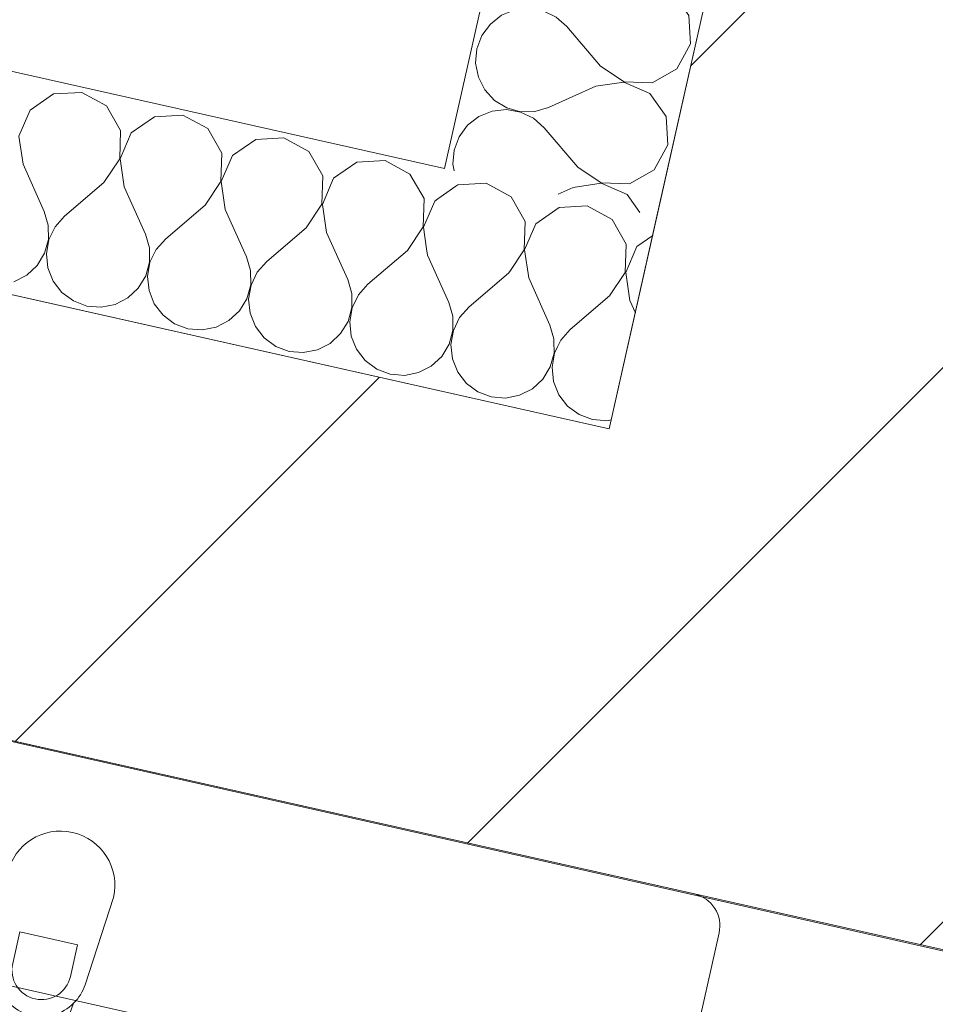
# Model space of a CAD drawing. Header units: millimetres. Extents: x -7213913 to -6937159, y 6128912 to 6404062.
# Tile 166 of 208: x -7191814 to -7191394, y 6174434 to 6174886. Entities that reach past the tile are written whole.
import ezdxf
from ezdxf.enums import TextEntityAlignment as Align

# ---------------------------------------------------------------- set-up
doc = ezdxf.new("R2010")
doc.units = ezdxf.units.MM
doc.header["$MEASUREMENT"] = 0
for name, color, linetype, lineweight in [('0_Ном._пера__1', 7, 'Continuous', 0), ('S - квартира_помещение.АР_Ном._пера__101', 252, 'Continuous', 0), ('S - квартира_помещение.АР_Ном._пера__2', 8, 'Continuous', 15), ('АР-Мебель_Сантехника.АР_Ном._пера__101', 252, 'Continuous', 0), ('АР-Стены_Перегородки_межквартирные_200.АР_Ном._пера__1', 7, 'Continuous', 15), ('АР-Чертеж-Размеры.АР_Ном._пера__1', 7, 'Continuous', 0), ('Паспорта Зон Archicad_Ном._пера__1', 7, 'Continuous', 0)]:
    doc.layers.add(name, color=color, linetype=linetype, lineweight=lineweight)
for name, color, linetype in [('S - квартира_помещение.АР', 7, 'Continuous'), ('АР-Мебель_Сантехника.АР', 7, 'Continuous'), ('АР-Стены_Перегородки_межквартирные_200.АР', 7, 'Continuous'), ('АР-Чертеж-Размеры.АР', 7, 'Continuous')]:
    doc.layers.add(name, color=color, linetype=linetype)
doc.styles.add('РЎР“Р•РќР•Р\xa0Р\x98Р\xa0_РЎРўР\x98Р›Р¬_1', font='txt')
doc.styles.add('РЎР“Р•РќР•Р\xa0Р\x98Р\xa0_РЎРўР\x98Р›Р¬_2', font='calibri.ttf')
doc.styles.add('РЎР“Р•РќР•Р\xa0Р\x98Р\xa0_РЎРўР\x98Р›Р¬_3', font='GOST_Common.ttf')
doc.dimstyles.new('СГЕНЕРИР_СТИЛЬ__2', dxfattribs={"dimtxt": 200, "dimasz": 142.5, "dimexe": 0.18, "dimexo": 0.0625, "dimgap": 0, "dimtad": 1, "dimdec": 0, "dimzin": 0, "dimdsep": 46, "dimtxsty": 'РЎР“Р•РќР•Р\xa0Р\x98Р\xa0_РЎРўР\x98Р›Р¬_3', "dimblk": 'ARROWHEAD_6', "dimblk1": 'ARROWHEAD_6', "dimblk2": 'ARROWHEAD_6', "dimcen": 0.09, "dimse1": 1, "dimse2": 1, "dimclrd": 7, "dimclre": 7, "dimclrt": 7, "dimazin": 0, "dimtfac": 1, "dimtdec": 4, "dimtmove": 2, "dimatfit": 3, "dimfxl": 1, "dimtolj": 1, "dimtzin": 0, "dimarcsym": 0})
doc.dimstyles.new('СГЕНЕРИР_СТИЛЬ__3', dxfattribs={"dimtxt": 200, "dimasz": 142.5, "dimexe": 0.18, "dimexo": 0.0625, "dimgap": 0, "dimtad": 1, "dimdec": 0, "dimzin": 0, "dimdsep": 46, "dimtxsty": 'РЎР“Р•РќР•Р\xa0Р\x98Р\xa0_РЎРўР\x98Р›Р¬_3', "dimblk": 'ARROWHEAD_6', "dimblk1": 'ARROWHEAD_6', "dimblk2": 'ARROWHEAD_6', "dimcen": 0.09, "dimse1": 1, "dimse2": 1, "dimclrd": 7, "dimclre": 7, "dimclrt": 7, "dimazin": 0, "dimtfac": 1, "dimtdec": 4, "dimtmove": 0, "dimatfit": 3, "dimfxl": 1, "dimtolj": 1, "dimtzin": 0, "dimarcsym": 0})
pattern_1 = [(45, (-6566190.34, 6562677.8), (-127.279217, 127.279217), [])]

# ---------------------------------------------------------------- blocks, each defined once
blk = doc.blocks.new('Кухня-столовая_1_36_1', base_point=(-7189706.73, 6172333.95))
at = {"layer": 'S - квартира_помещение.АР_Ном._пера__2', "color": 8, "linetype": 'Continuous', "lineweight": 15, "flags": 128}
blk.add_lwpolyline([(-7193758.81, 6172665.36), (-7191416.44, 6172138.19), (-7191575.43, 6171425.72), (-7190722.61, 6171234.18), (-7186342.94, 6170250.53), (-7186334.86, 6170248.72), (-7186314.01, 6170301.42), (-7186280.59, 6170774.66), (-7186280.57, 6170774.66), (-7186104.13, 6173271.83), (-7193260.59, 6174879.12)], close=True, dxfattribs=at)
at = {"layer": 'Паспорта Зон Archicad_Ном._пера__1', "color": 7, "lineweight": 0, "style": 'РЎР“Р•РќР•Р\xa0Р\x98Р\xa0_РЎРўР\x98Р›Р¬_1'}
blk.add_attdef('ROOM_NUMBER', text='', height=250, rotation=347.3417, dxfattribs=at).set_placement((-7187971.37, 6171826.85), align=Align.MIDDLE_CENTER)
at = {"layer": 'Паспорта Зон Archicad_Ном._пера__1', "color": 7, "lineweight": 0, "style": 'РЎР“Р•РќР•Р\xa0Р\x98Р\xa0_РЎРўР\x98Р›Р¬_2'}
blk.add_attdef('ROOM_AREA', text='', height=200, rotation=347.3417, dxfattribs=at).set_placement((-7186383.41, 6170756.63), align=Align.MIDDLE_RIGHT)
blk = doc.blocks.new('Умывальник 23[99]_1', base_point=(-7191782.44, 6174547.09))
at = {"layer": 'АР-Мебель_Сантехника.АР_Ном._пера__101', "color": 252, "linetype": 'Continuous', "lineweight": 0}
for p, q in [((-7191557.72, 6174383.92), (-7192055.34, 6174495.61)), ((-7191814.3, 6174467.22), (-7191817.56, 6174452.71)), ((-7191787.76, 6174461.27), (-7191814.3, 6174467.22)), ((-7191791.02, 6174446.76), (-7191787.76, 6174461.27))]:
    blk.add_line(p, q, dxfattribs=at)
at = {"layer": 'АР-Мебель_Сантехника.АР_Ном._пера__101', "color": 252, "linetype": 'Continuous', "lineweight": 0, "flags": 128}
for points in [[(-7191504.36, 6174484.68), (-7192060.52, 6174609.51, 0.414214), (-7192078.44, 6174598.16), (-7192203.27, 6174042, 0.414214), (-7192191.92, 6174024.08), (-7191635.76, 6173899.24, 0.414214), (-7191617.84, 6173910.6), (-7191493.01, 6174466.76, 0.414214)], [(-7191771.18, 6174483.08), (-7191784.28, 6174443.02, -0.12102), (-7191789.55, 6174434.45), (-7191807.61, 6174384.25, -0.882566), (-7191829.27, 6174389.12), (-7191824.15, 6174442.22, -0.12102), (-7191825.26, 6174452.22), (-7191819.97, 6174494.03, -1)]]:
    blk.add_lwpolyline(points, format="xyb", close=True, dxfattribs=at)
at = {"layer": 'АР-Мебель_Сантехника.АР_Ном._пера__101', "color": 252, "linetype": 'Continuous', "lineweight": 0}
for centre, radius, start, end in [((-7191804.29, 6174449.74), 13.6, 167.3496, 347.3496), ((-7191804.35, 6174449.47), 21.09, 200.1206, 314.5786)]:
    blk.add_arc(centre, radius, start, end, dxfattribs=at)
blk = doc.blocks.new('Стена_135_1', base_point=(-7193336.24, 6174998.6))
at = {"layer": 'АР-Стены_Перегородки_межквартирные_200.АР', "linetype": 'Continuous', "lineweight": 0, "true_color": 0x000000}
h = blk.add_hatch(dxfattribs=at)
h.set_pattern_fill('БЛОКИ_БЕТОННЫЕ_ЭФФЕКТИВН_78', color=18, style=0, pattern_type=2)
h.set_pattern_definition(pattern_1)
h.paths.add_polyline_path([(-7193260.59, 6174879.12), (-7186020.2, 6173252.98), (-7185976.38, 6173448.12), (-7193216.76, 6175074.26)])
at = {"layer": 'АР-Стены_Перегородки_межквартирные_200.АР_Ном._пера__1', "color": 7, "linetype": 'Continuous', "lineweight": 15, "flags": 128}
for points in [[(-7191543.44, 6174698.44), (-7193216.76, 6175074.26)], [(-7193260.59, 6174879.12), (-7186104.13, 6173271.83)]]:
    blk.add_lwpolyline(points, dxfattribs=at)
blk = doc.blocks.new('Стена_211_1', base_point=(-7191467.78, 6174578.96))
at = {"layer": 'АР-Стены_Перегородки_межквартирные_200.АР', "linetype": 'Continuous', "lineweight": 0, "true_color": 0x000000}
h = blk.add_hatch(dxfattribs=at)
h.set_pattern_fill('БЛОКИ_БЕТОННЫЕ_ЭФФЕКТИВН_78', color=18, style=0, pattern_type=2)
h.set_pattern_definition(pattern_1)
h.paths.add_polyline_path([(-7191348.3, 6174654.62), (-7191291.35, 6174908.21), (-7191486.49, 6174952.04), (-7191543.44, 6174698.44)])
h = blk.add_hatch(dxfattribs=at)
h.set_pattern_fill('ШТУКАТУРКА__ГИПС_01_0001', color=18, style=0, pattern_type=2)
h.set_pattern_definition([(45, (-6566190.34, 6563027.8), (-111.369318, 111.369318), [0, -105, 0, -157.5]), (110, (-6565840.34, 6563027.8), (148.001588, 53.868173), [0, -77, 0, -133])])
h.paths.add_polyline_path([(-7191328.79, 6174650.23), (-7191271.83, 6174903.83), (-7191291.35, 6174908.21), (-7191348.3, 6174654.62)])
at = {"layer": 'АР-Стены_Перегородки_межквартирные_200.АР_Ном._пера__1', "color": 7, "linetype": 'Continuous', "lineweight": 15}
blk.add_line((-7191348.3, 6174654.62), (-7191291.35, 6174908.21), dxfattribs=at)
at = {"layer": 'АР-Стены_Перегородки_межквартирные_200.АР_Ном._пера__1', "color": 7, "linetype": 'Continuous', "lineweight": 15, "flags": 128}
for points in [[(-7191486.49, 6174952.04), (-7191543.44, 6174698.44)], [(-7191291.35, 6174908.21), (-7191486.49, 6174952.04)]]:
    blk.add_lwpolyline(points, dxfattribs=at)
at = {"layer": 'АР-Стены_Перегородки_межквартирные_200.АР_Ном._пера__1', "color": 7, "linetype": 'Continuous', "lineweight": 0, "flags": 128}
for points in [[(-7191271.83, 6174903.83), (-7191291.35, 6174908.21)], [(-7191328.79, 6174650.23), (-7191271.83, 6174903.83)], [(-7191328.79, 6174650.23), (-7191348.3, 6174654.62)]]:
    blk.add_lwpolyline(points, dxfattribs=at)
blk = doc.blocks.new('*X819', base_point=(-6566190.34, 6562677.79))
at = {"layer": '0_Ном._пера__1', "color": 7, "linetype": 'Continuous', "lineweight": 0}
for p, q in [((-7191613, 6174810.47), (-7191613.95, 6174809.8)), ((-7191600.01, 6174811.2), (-7191613, 6174810.47)), ((-7191588.57, 6174804.99), (-7191600.01, 6174811.2)), ((-7191582.11, 6174793.69), (-7191588.57, 6174804.99)), ((-7191566.54, 6174800.04), (-7191577.21, 6174792.59)), ((-7191553.55, 6174800.76), (-7191566.54, 6174800.04)), ((-7191542.11, 6174794.55), (-7191553.55, 6174800.76)), ((-7191582.56, 6174780.68), (-7191582.11, 6174793.69)), ((-7191535.65, 6174783.26), (-7191542.11, 6174794.55)), ((-7191577.21, 6174792.59), (-7191582.37, 6174780.64)), ((-7191523.51, 6174787.21), (-7191530.75, 6174782.15)), ((-7191589.2, 6174770.71), (-7191582.56, 6174780.68)), ((-7191582.37, 6174780.64), (-7191580.48, 6174767.77)), ((-7191536.09, 6174770.25), (-7191535.65, 6174783.26)), ((-7191530.75, 6174782.15), (-7191535.91, 6174770.21)), ((-7191580.48, 6174767.77), (-7191570.71, 6174746.05)), ((-7191543.31, 6174759.42), (-7191536.09, 6174770.25)), ((-7191535.91, 6174770.21), (-7191534.02, 6174757.33)), ((-7191543.31, 6174759.42), (-7191561.42, 6174743.97)), ((-7191534.02, 6174757.33), (-7191531.48, 6174751.7)), ((-7191568.87, 6174739.75), (-7191570.71, 6174746.05)), ((-7191561.42, 6174743.97), (-7191565.78, 6174739.05)), ((-7191568.86, 6174738.59), (-7191568.87, 6174739.75)), ((-7191565.78, 6174739.05), (-7191567.24, 6174736.03)), ((-7191545.81, 6174702.18), (-7191544.64, 6174702.08)), ((-7191544.64, 6174702.08), (-7191542.53, 6174702.5))]:
    blk.add_line(p, q, dxfattribs=at)
blk = doc.blocks.new('*X820', base_point=(-6566190.34, 6562677.79))
at = {"layer": '0_Ном._пера__1', "color": 7, "linetype": 'Continuous', "lineweight": 0}
for p, q in [((-7191613.95, 6174809.8), (-7191622.22, 6174804.04)), ((-7191627.37, 6174781.11), (-7191626.94, 6174778.2)), ((-7191626.94, 6174778.2), (-7191617.17, 6174756.49)), ((-7191589.77, 6174769.86), (-7191589.2, 6174770.71)), ((-7191589.77, 6174769.86), (-7191607.88, 6174754.4)), ((-7191615.33, 6174750.18), (-7191617.17, 6174756.49)), ((-7191607.88, 6174754.4), (-7191612.24, 6174749.49)), ((-7191615.28, 6174743.61), (-7191615.33, 6174750.18)), ((-7191612.24, 6174749.49), (-7191615.1, 6174743.57)), ((-7191617.03, 6174737.28), (-7191615.28, 6174743.61)), ((-7191615.1, 6174743.57), (-7191616.22, 6174737.1)), ((-7191620.45, 6174731.67), (-7191617.03, 6174737.28)), ((-7191616.22, 6174737.1), (-7191615.54, 6174730.57)), ((-7191568.82, 6174733.18), (-7191568.86, 6174738.59)), ((-7191567.24, 6174736.03), (-7191568.64, 6174733.14)), ((-7191625.26, 6174727.2), (-7191620.45, 6174731.67)), ((-7191615.54, 6174730.57), (-7191613.1, 6174724.47)), ((-7191570.57, 6174726.85), (-7191568.82, 6174733.18)), ((-7191568.64, 6174733.14), (-7191569.76, 6174726.66)), ((-7191631.12, 6174724.22), (-7191625.26, 6174727.2)), ((-7191573.98, 6174721.23), (-7191570.57, 6174726.85)), ((-7191569.76, 6174726.66), (-7191569.08, 6174720.13)), ((-7191640.38, 6174723.18), (-7191637.56, 6174722.95)), ((-7191637.56, 6174722.95), (-7191631.12, 6174724.22)), ((-7191613.1, 6174724.47), (-7191609.08, 6174719.27)), ((-7191578.8, 6174716.77), (-7191573.98, 6174721.23)), ((-7191609.08, 6174719.27), (-7191603.8, 6174715.37)), ((-7191584.65, 6174713.78), (-7191578.8, 6174716.77)), ((-7191569.08, 6174720.13), (-7191566.63, 6174714.03)), ((-7191603.8, 6174715.37), (-7191597.65, 6174713.06)), ((-7191597.65, 6174713.06), (-7191591.1, 6174712.52)), ((-7191591.1, 6174712.52), (-7191584.65, 6174713.78)), ((-7191566.63, 6174714.03), (-7191562.62, 6174708.84)), ((-7191562.62, 6174708.84), (-7191557.33, 6174704.93)), ((-7191557.33, 6174704.93), (-7191551.18, 6174702.62)), ((-7191551.18, 6174702.62), (-7191545.81, 6174702.18))]:
    blk.add_line(p, q, dxfattribs=at)
blk = doc.blocks.new('*X821', base_point=(-6566190.34, 6562677.79))
at = {"layer": '0_Ном._пера__1', "color": 7, "linetype": 'Continuous', "lineweight": 0}
for p, q in [((-7191798.85, 6174852.21), (-7191809.52, 6174844.76)), ((-7191785.85, 6174852.94), (-7191798.85, 6174852.21)), ((-7191774.42, 6174846.73), (-7191785.85, 6174852.94)), ((-7191809.52, 6174844.76), (-7191814.68, 6174832.82)), ((-7191767.96, 6174835.43), (-7191774.42, 6174846.73)), ((-7191752.38, 6174841.78), (-7191763.05, 6174834.33)), ((-7191739.39, 6174842.5), (-7191752.38, 6174841.78)), ((-7191727.96, 6174836.29), (-7191739.39, 6174842.5)), ((-7191768.4, 6174822.42), (-7191767.96, 6174835.43)), ((-7191763.05, 6174834.33), (-7191768.21, 6174822.38)), ((-7191721.5, 6174824.99), (-7191727.96, 6174836.29)), ((-7191814.68, 6174832.82), (-7191812.79, 6174819.94)), ((-7191705.92, 6174831.34), (-7191716.59, 6174823.89)), ((-7191692.93, 6174832.07), (-7191705.92, 6174831.34)), ((-7191681.5, 6174825.86), (-7191692.93, 6174832.07)), ((-7191721.94, 6174811.99), (-7191721.5, 6174824.99)), ((-7191675.04, 6174814.56), (-7191681.5, 6174825.86)), ((-7191775.62, 6174811.59), (-7191768.4, 6174822.42)), ((-7191768.21, 6174822.38), (-7191766.32, 6174809.51)), ((-7191716.59, 6174823.89), (-7191721.75, 6174811.95)), ((-7191659.46, 6174820.91), (-7191670.13, 6174813.46)), ((-7191646.47, 6174821.63), (-7191659.46, 6174820.91)), ((-7191635.03, 6174815.42), (-7191646.47, 6174821.63)), ((-7191812.79, 6174819.94), (-7191803.02, 6174798.23)), ((-7191775.62, 6174811.59), (-7191793.73, 6174796.14)), ((-7191729.16, 6174801.16), (-7191721.94, 6174811.99)), ((-7191721.75, 6174811.95), (-7191719.86, 6174799.07)), ((-7191675.48, 6174801.55), (-7191675.04, 6174814.56)), ((-7191670.13, 6174813.46), (-7191675.29, 6174801.51)), ((-7191628.57, 6174804.13), (-7191635.03, 6174815.42)), ((-7191766.32, 6174809.51), (-7191756.56, 6174787.79)), ((-7191629.02, 6174791.12), (-7191628.57, 6174804.13)), ((-7191623.67, 6174803.02), (-7191628.83, 6174791.08)), ((-7191622.22, 6174804.04), (-7191623.67, 6174803.02)), ((-7191801.18, 6174791.92), (-7191803.02, 6174798.23)), ((-7191729.16, 6174801.16), (-7191747.27, 6174785.71)), ((-7191719.86, 6174799.07), (-7191710.1, 6174777.36)), ((-7191682.69, 6174790.73), (-7191675.48, 6174801.55)), ((-7191675.29, 6174801.51), (-7191673.4, 6174788.64)), ((-7191793.73, 6174796.14), (-7191798.09, 6174791.23)), ((-7191801.13, 6174785.35), (-7191801.18, 6174791.92)), ((-7191798.09, 6174791.23), (-7191800.94, 6174785.31)), ((-7191682.69, 6174790.73), (-7191700.81, 6174775.27)), ((-7191636.23, 6174780.29), (-7191629.02, 6174791.12)), ((-7191628.83, 6174791.08), (-7191627.37, 6174781.11)), ((-7191802.88, 6174779.02), (-7191801.13, 6174785.35)), ((-7191800.94, 6174785.31), (-7191802.07, 6174778.84)), ((-7191754.72, 6174781.49), (-7191756.56, 6174787.79)), ((-7191747.27, 6174785.71), (-7191751.63, 6174780.79)), ((-7191673.4, 6174788.64), (-7191663.64, 6174766.92)), ((-7191754.67, 6174774.92), (-7191754.72, 6174781.49)), ((-7191751.63, 6174780.79), (-7191754.48, 6174774.88)), ((-7191636.23, 6174780.29), (-7191654.34, 6174764.84)), ((-7191806.29, 6174773.41), (-7191802.88, 6174779.02)), ((-7191802.07, 6174778.84), (-7191801.39, 6174772.31)), ((-7191708.26, 6174771.05), (-7191710.1, 6174777.36)), ((-7191700.81, 6174775.27), (-7191705.17, 6174770.36)), ((-7191811.11, 6174768.94), (-7191806.29, 6174773.41)), ((-7191801.39, 6174772.31), (-7191798.94, 6174766.21)), ((-7191756.42, 6174768.59), (-7191754.67, 6174774.92)), ((-7191754.48, 6174774.88), (-7191755.61, 6174768.4)), ((-7191708.21, 6174764.48), (-7191708.26, 6174771.05)), ((-7191816.96, 6174765.96), (-7191811.11, 6174768.94)), ((-7191798.94, 6174766.21), (-7191794.93, 6174761.01)), ((-7191759.83, 6174762.97), (-7191756.42, 6174768.59)), ((-7191755.61, 6174768.4), (-7191754.92, 6174761.87)), ((-7191705.17, 6174770.36), (-7191708.02, 6174764.44)), ((-7191661.79, 6174760.62), (-7191663.64, 6174766.92)), ((-7191764.65, 6174758.51), (-7191759.83, 6174762.97)), ((-7191754.92, 6174761.87), (-7191752.48, 6174755.77)), ((-7191709.96, 6174758.15), (-7191708.21, 6174764.48)), ((-7191708.02, 6174764.44), (-7191709.15, 6174757.97)), ((-7191654.34, 6174764.84), (-7191658.71, 6174759.92)), ((-7191794.93, 6174761.01), (-7191789.64, 6174757.11)), ((-7191789.64, 6174757.11), (-7191783.49, 6174754.8)), ((-7191770.5, 6174755.52), (-7191764.65, 6174758.51)), ((-7191713.37, 6174752.54), (-7191709.96, 6174758.15)), ((-7191709.15, 6174757.97), (-7191708.46, 6174751.44)), ((-7191661.75, 6174754.05), (-7191661.79, 6174760.62)), ((-7191658.71, 6174759.92), (-7191661.56, 6174754.01)), ((-7191783.49, 6174754.8), (-7191776.95, 6174754.26)), ((-7191776.95, 6174754.26), (-7191770.5, 6174755.52)), ((-7191752.48, 6174755.77), (-7191748.46, 6174750.57)), ((-7191718.18, 6174748.07), (-7191713.37, 6174752.54)), ((-7191663.49, 6174747.72), (-7191661.75, 6174754.05)), ((-7191661.56, 6174754.01), (-7191662.69, 6174747.53)), ((-7191748.46, 6174750.57), (-7191743.18, 6174746.67)), ((-7191724.04, 6174745.09), (-7191718.18, 6174748.07)), ((-7191708.46, 6174751.44), (-7191706.02, 6174745.34)), ((-7191743.18, 6174746.67), (-7191737.03, 6174744.36)), ((-7191737.03, 6174744.36), (-7191730.48, 6174743.82)), ((-7191730.48, 6174743.82), (-7191724.04, 6174745.09)), ((-7191706.02, 6174745.34), (-7191702, 6174740.14)), ((-7191666.91, 6174742.1), (-7191663.49, 6174747.72)), ((-7191662.69, 6174747.53), (-7191662, 6174741)), ((-7191702, 6174740.14), (-7191696.72, 6174736.24)), ((-7191671.72, 6174737.64), (-7191666.91, 6174742.1)), ((-7191662, 6174741), (-7191659.56, 6174734.9)), ((-7191696.72, 6174736.24), (-7191690.57, 6174733.93)), ((-7191684.02, 6174733.39), (-7191677.58, 6174734.65)), ((-7191677.58, 6174734.65), (-7191671.72, 6174737.64)), ((-7191659.56, 6174734.9), (-7191655.54, 6174729.71)), ((-7191690.57, 6174733.93), (-7191684.02, 6174733.39)), ((-7191655.54, 6174729.71), (-7191650.26, 6174725.8)), ((-7191650.26, 6174725.8), (-7191644.11, 6174723.49)), ((-7191644.11, 6174723.49), (-7191640.38, 6174723.18))]:
    blk.add_line(p, q, dxfattribs=at)
blk = doc.blocks.new('Стена_395_1', base_point=(-7193097.28, 6175149.91))
at = {"layer": '0_Ном._пера__1', "color": 7, "linetype": 'Continuous', "lineweight": 0, "flags": 128}
for points in [[(-7191619.1, 6174817.93), (-7193097.28, 6175149.91)], [(-7193119.19, 6175052.34), (-7191543.44, 6174698.44)], [(-7191543.44, 6174698.44), (-7191521.53, 6174796.01)]]:
    blk.add_lwpolyline(points, dxfattribs=at)
at = {"color": 7, "lineweight": 0}
for name in ['*X821', '*X820', '*X819']:
    blk.add_blockref(name, (-6566190.34, 6562677.79), dxfattribs=at)
blk = doc.blocks.new('*X823', base_point=(-6566190.34, 6562677.79))
at = {"layer": '0_Ном._пера__1', "color": 7, "linetype": 'Continuous', "lineweight": 0}
for p, q in [((-7191573.01, 6175012.28), (-7191573.55, 6175005.74)), ((-7191572.92, 6175012.52), (-7191573.01, 6175012.28)), ((-7191573.55, 6175005.74), (-7191572.28, 6174999.29)), ((-7191572.28, 6174999.29), (-7191569.3, 6174993.44)), ((-7191505.42, 6174997.01), (-7191518.3, 6174995.12)), ((-7191505.74, 6174997.43), (-7191505.38, 6174997.19)), ((-7191493.48, 6174991.85), (-7191505.42, 6174997.01)), ((-7191505.38, 6174997.19), (-7191504.55, 6174997.17)), ((-7191569.3, 6174993.44), (-7191564.83, 6174988.62)), ((-7191518.3, 6174995.12), (-7191540.01, 6174985.35)), ((-7191564.83, 6174988.62), (-7191559.22, 6174985.21)), ((-7191486.03, 6174981.18), (-7191493.48, 6174991.85)), ((-7191565.93, 6174983.72), (-7191572.03, 6174981.27)), ((-7191559.4, 6174984.4), (-7191565.93, 6174983.72)), ((-7191552.93, 6174983.27), (-7191559.4, 6174984.4)), ((-7191559.22, 6174985.21), (-7191552.89, 6174983.46)), ((-7191547.01, 6174980.42), (-7191552.93, 6174983.27)), ((-7191552.89, 6174983.46), (-7191546.32, 6174983.51)), ((-7191546.32, 6174983.51), (-7191540.01, 6174985.35)), ((-7191572.03, 6174981.27), (-7191577.23, 6174977.26)), ((-7191542.1, 6174976.06), (-7191547.01, 6174980.42)), ((-7191485.3, 6174968.18), (-7191486.03, 6174981.18)), ((-7191577.23, 6174977.26), (-7191581.13, 6174971.97)), ((-7191526.64, 6174957.95), (-7191542.1, 6174976.06)), ((-7191581.13, 6174971.97), (-7191583.44, 6174965.82)), ((-7191583.44, 6174965.82), (-7191583.98, 6174959.28)), ((-7191491.51, 6174956.75), (-7191485.3, 6174968.18)), ((-7191583.98, 6174959.28), (-7191582.71, 6174952.83)), ((-7191526.64, 6174957.95), (-7191515.81, 6174950.73)), ((-7191502.81, 6174950.29), (-7191491.51, 6174956.75)), ((-7191582.71, 6174952.83), (-7191579.73, 6174946.98)), ((-7191528.73, 6174948.65), (-7191550.45, 6174938.89)), ((-7191515.86, 6174950.54), (-7191528.73, 6174948.65)), ((-7191503.91, 6174945.38), (-7191515.86, 6174950.54)), ((-7191515.81, 6174950.73), (-7191502.81, 6174950.29)), ((-7191579.73, 6174946.98), (-7191575.27, 6174942.16)), ((-7191496.46, 6174934.71), (-7191503.91, 6174945.38)), ((-7191575.27, 6174942.16), (-7191569.65, 6174938.75)), ((-7191569.65, 6174938.75), (-7191563.32, 6174937)), ((-7191556.75, 6174937.05), (-7191550.45, 6174938.89)), ((-7191582.47, 6174934.81), (-7191587.66, 6174930.79)), ((-7191576.37, 6174937.25), (-7191582.47, 6174934.81)), ((-7191569.83, 6174937.94), (-7191576.37, 6174937.25)), ((-7191563.36, 6174936.81), (-7191569.83, 6174937.94)), ((-7191557.44, 6174933.96), (-7191563.36, 6174936.81)), ((-7191563.32, 6174937), (-7191556.75, 6174937.05)), ((-7191552.53, 6174929.6), (-7191557.44, 6174933.96)), ((-7191495.73, 6174921.72), (-7191496.46, 6174934.71)), ((-7191587.66, 6174930.79), (-7191591.57, 6174925.51)), ((-7191537.08, 6174911.48), (-7191552.53, 6174929.6)), ((-7191591.57, 6174925.51), (-7191593.88, 6174919.36)), ((-7191501.95, 6174910.29), (-7191495.73, 6174921.72)), ((-7191593.88, 6174919.36), (-7191594.42, 6174912.81)), ((-7191594.42, 6174912.81), (-7191593.15, 6174906.37)), ((-7191537.08, 6174911.48), (-7191526.25, 6174904.27)), ((-7191593.15, 6174906.37), (-7191590.17, 6174900.51)), ((-7191513.24, 6174903.83), (-7191501.95, 6174910.29)), ((-7191539.17, 6174902.19), (-7191560.88, 6174892.43)), ((-7191526.29, 6174904.08), (-7191539.17, 6174902.19)), ((-7191514.34, 6174898.92), (-7191526.29, 6174904.08)), ((-7191526.25, 6174904.27), (-7191513.24, 6174903.83)), ((-7191590.17, 6174900.51), (-7191585.7, 6174895.7)), ((-7191506.9, 6174888.25), (-7191514.34, 6174898.92)), ((-7191585.7, 6174895.7), (-7191580.09, 6174892.29)), ((-7191592.9, 6174888.35), (-7191598.1, 6174884.33)), ((-7191586.8, 6174890.79), (-7191592.9, 6174888.35)), ((-7191580.27, 6174891.48), (-7191586.8, 6174890.79)), ((-7191573.8, 6174890.35), (-7191580.27, 6174891.48)), ((-7191580.09, 6174892.29), (-7191573.76, 6174890.54)), ((-7191567.88, 6174887.5), (-7191573.8, 6174890.35)), ((-7191573.76, 6174890.54), (-7191567.19, 6174890.59)), ((-7191567.19, 6174890.59), (-7191560.88, 6174892.43)), ((-7191506.17, 6174875.26), (-7191506.9, 6174888.25)), ((-7191598.1, 6174884.33), (-7191602, 6174879.05)), ((-7191562.97, 6174883.14), (-7191567.88, 6174887.5)), ((-7191547.51, 6174865.02), (-7191562.97, 6174883.14)), ((-7191602, 6174879.05), (-7191604.31, 6174872.9)), ((-7191512.38, 6174863.83), (-7191506.17, 6174875.26)), ((-7191604.31, 6174872.9), (-7191604.85, 6174866.35)), ((-7191604.85, 6174866.35), (-7191603.58, 6174859.91)), ((-7191547.51, 6174865.02), (-7191536.68, 6174857.81)), ((-7191523.68, 6174857.37), (-7191512.38, 6174863.83)), ((-7191603.58, 6174859.91), (-7191600.6, 6174854.05)), ((-7191536.73, 6174857.62), (-7191549.6, 6174855.73)), ((-7191524.78, 6174852.46), (-7191536.73, 6174857.62)), ((-7191536.68, 6174857.81), (-7191523.68, 6174857.37)), ((-7191600.6, 6174854.05), (-7191596.14, 6174849.24)), ((-7191549.6, 6174855.73), (-7191571.32, 6174845.97)), ((-7191517.33, 6174841.79), (-7191524.78, 6174852.46)), ((-7191596.14, 6174849.24), (-7191590.52, 6174845.82)), ((-7191597.24, 6174844.33), (-7191603.34, 6174841.89)), ((-7191590.7, 6174845.02), (-7191597.24, 6174844.33)), ((-7191584.23, 6174843.89), (-7191590.7, 6174845.02)), ((-7191590.52, 6174845.82), (-7191584.19, 6174844.08)), ((-7191578.31, 6174841.04), (-7191584.23, 6174843.89)), ((-7191584.19, 6174844.08), (-7191577.62, 6174844.12)), ((-7191577.62, 6174844.12), (-7191571.32, 6174845.97)), ((-7191603.34, 6174841.89), (-7191608.53, 6174837.87)), ((-7191573.4, 6174836.67), (-7191578.31, 6174841.04)), ((-7191516.6, 6174828.8), (-7191517.33, 6174841.79)), ((-7191608.53, 6174837.87), (-7191612.44, 6174832.59)), ((-7191557.95, 6174818.56), (-7191573.4, 6174836.67)), ((-7191612.44, 6174832.59), (-7191614.75, 6174826.44)), ((-7191614.75, 6174826.44), (-7191615.29, 6174819.89)), ((-7191522.82, 6174817.36), (-7191516.6, 6174828.8)), ((-7191615.29, 6174819.89), (-7191614.71, 6174816.94)), ((-7191557.95, 6174818.56), (-7191547.12, 6174811.35)), ((-7191534.11, 6174810.9), (-7191522.82, 6174817.36)), ((-7191547.12, 6174811.35), (-7191534.11, 6174810.9)), ((-7191560.04, 6174809.27), (-7191566.87, 6174806.2)), ((-7191547.16, 6174811.16), (-7191560.04, 6174809.27)), ((-7191535.21, 6174806), (-7191547.16, 6174811.16)), ((-7191529.49, 6174797.8), (-7191535.21, 6174806))]:
    blk.add_line(p, q, dxfattribs=at)
blk = doc.blocks.new('Стена_396_1', base_point=(-7191477.7, 6174991.14))
at = {"layer": '0_Ном._пера__1', "color": 7, "linetype": 'Continuous', "lineweight": 0, "flags": 128}
for points in [[(-7191575.27, 6175013.05), (-7191619.1, 6174817.93)], [(-7191477.7, 6174991.14), (-7191575.27, 6175013.05)], [(-7191521.53, 6174796.01), (-7191477.7, 6174991.14)]]:
    blk.add_lwpolyline(points, dxfattribs=at)
at = {"color": 7, "lineweight": 0}
blk.add_blockref('*X823', (-6566190.34, 6562677.79), dxfattribs=at)
blk = doc.blocks.new('*D1105', base_point=(-6566190.34, 6562677.79))
at = {"layer": 'АР-Чертеж-Размеры.АР_Ном._пера__1', "color": 7, "linetype": 'Continuous', "lineweight": 0, "transparency": 16777216}
for p, q in [((-7192402.26, 6174801.65), (-7192426.92, 6174691.89)), ((-7192370.17, 6174602.27), (-7192483.66, 6174781.5)), ((-7192564.12, 6174722.7), (-7192289.71, 6174661.07)), ((-7192426.92, 6174691.89), (-7192924.4, 6172476.87)), ((-7192981.14, 6172566.48), (-7192867.66, 6172387.25)), ((-7193061.6, 6172507.68), (-7192787.19, 6172446.05)), ((-7192924.4, 6172476.87), (-7192949.05, 6172367.1))]:
    blk.add_line(p, q, dxfattribs=at)
at = {"layer": 'АР-Чертеж-Размеры.АР_Ном._пера__1', "color": 7, "lineweight": 0, "transparency": 16777216, "insert": (-7192784.35, 6173282.94), "char_height": 200, "attachment_point": 7, "rotation": 77.3417, "style": 'РЎР“Р•РќР•Р\xa0Р\x98Р\xa0_РЎРўР\x98Р›Р¬_3'}
blk.add_mtext('\\A1;{\\pql;\\fGOST Common|b0|i0|c204|p0;\\W1.000000;2\xa0270}', dxfattribs=at)
blk = doc.blocks.new('ARROWHEAD_6')
at = {"color": 0, "linetype": 'Continuous', "lineweight": 0}
for p, q in [((-0.5, -0.5), (0.5, 0.5)), ((0, 0), (-1, 0))]:
    blk.add_line(p, q, dxfattribs=at)
blk = doc.blocks.new('*D1107', base_point=(-6566190.34, 6562677.79))
at = {"layer": 'АР-Чертеж-Размеры.АР_Ном._пера__1', "color": 7, "linetype": 'Continuous', "lineweight": 0, "transparency": 16777216}
for p, q in [((-7193421.86, 6174161.05), (-7193360.23, 6174435.46)), ((-7193301.43, 6174354.99), (-7193480.66, 6174241.51)), ((-7193500.81, 6174322.91), (-7193391.05, 6174298.25)), ((-7193391.05, 6174298.25), (-7191049.42, 6173772.34)), ((-7190959.81, 6173829.08), (-7191139.03, 6173715.59))]:
    blk.add_line(p, q, dxfattribs=at)
at = {"layer": 'АР-Чертеж-Размеры.АР_Ном._пера__1', "color": 7, "lineweight": 0, "transparency": 16777216, "insert": (-7192535.82, 6174140.54), "char_height": 200, "attachment_point": 7, "rotation": 347.3417, "style": 'РЎР“Р•РќР•Р\xa0Р\x98Р\xa0_РЎРўР\x98Р›Р¬_3'}
blk.add_mtext('\\A1;{\\pql;\\fGOST Common|b0|i0|c204|p0;\\W1.000000;2\xa0400}', dxfattribs=at)

msp = doc.modelspace()

# ---------------------------------------------------------------- linework, layer by layer
at = {"layer": 'S - квартира_помещение.АР', "color": 254, "linetype": 'Continuous', "lineweight": 0, "true_color": 0xd8d8d8, "flags": 128}
msp.add_lwpolyline([(-7193758.81, 6172665.36), (-7191416.44, 6172138.19), (-7191575.43, 6171425.72), (-7190722.61, 6171234.18), (-7186342.94, 6170250.53), (-7186334.86, 6170248.72), (-7186314.01, 6170301.42), (-7186280.59, 6170774.66), (-7186280.57, 6170774.66), (-7186104.13, 6173271.83), (-7193260.59, 6174879.12)], close=True, dxfattribs=at)
at = {"layer": 'S - квартира_помещение.АР_Ном._пера__101', "color": 252, "linetype": 'Continuous', "lineweight": 0, "flags": 128}
msp.add_lwpolyline([(-7191416.43, 6172138.23), (-7190919.07, 6174352.55), (-7193260.59, 6174879.12), (-7193758.66, 6172664.28)], close=True, dxfattribs=at)

# ---------------------------------------------------------------- block references
at = {"color": 7, "lineweight": 0}
for name, p in [('Стена_395_1', (-7193097.28, 6175149.91)), ('Стена_396_1', (-7191477.7, 6174991.14))]:
    msp.add_blockref(name, p, dxfattribs=at)
at = {"layer": 'S - квартира_помещение.АР', "color": 7, "linetype": 'Continuous', "lineweight": 0}
msp.add_blockref('Кухня-столовая_1_36_1', (-7189706.73, 6172333.95), dxfattribs=at)
at = {"layer": 'АР-Мебель_Сантехника.АР', "color": 252, "linetype": 'Continuous', "lineweight": 0}
msp.add_blockref('Умывальник 23[99]_1', (-7191782.44, 6174547.09), dxfattribs=at)
at = {"layer": 'АР-Стены_Перегородки_межквартирные_200.АР', "color": 7, "lineweight": 0}
for name, p in [('Стена_135_1', (-7193336.24, 6174998.6)), ('Стена_211_1', (-7191467.78, 6174578.96))]:
    msp.add_blockref(name, p, dxfattribs=at)

# ---------------------------------------------------------------- dimensions: what is measured, and where the dimension line sits
at = {"layer": 'АР-Чертеж-Размеры.АР', "color": 7, "linetype": 'Continuous', "lineweight": 0}
for base, p1, p2, angle, dimstyle, picture, middle, turn in [((-7191049.42, 6173772.34), (-7193260.59, 6174879.12), (-7190918.96, 6174353.21), 347.3417, 'СГЕНЕРИР_СТИЛЬ__2', '*D1107', (-7192179.16, 6174162.93), 347.3417), ((-7192924.4, 6172476.87), (-7190918.96, 6174353.21), (-7192995.88, 6172492.92), 257.3417, 'СГЕНЕРИР_СТИЛЬ__3', '*D1105', (-7192806.74, 6173639.59), 77.3417)]:
    dim = msp.add_linear_dim(base=base, p1=p1, p2=p2, angle=angle, dimstyle=dimstyle, dxfattribs=at)
    dim.commit()
    dim.dimension.update_dxf_attribs({"geometry": picture, "text_midpoint": middle, "dimtype": 160, "text_rotation": turn})

doc.saveas('drawing.dxf')
